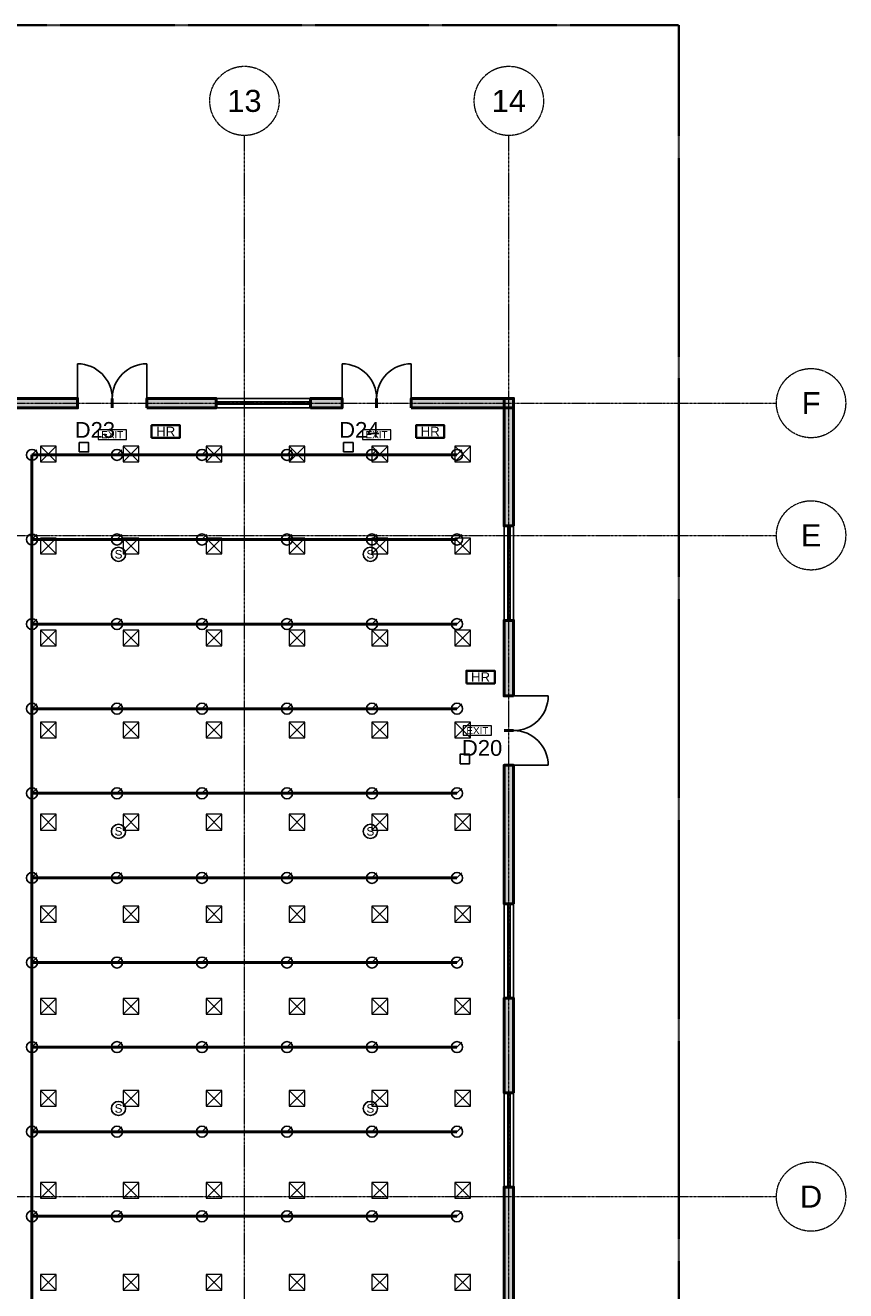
# Model space of a CAD drawing. Header units: millimetres. Extents: x -5300 to 125300, y -375 to 90375.
# Tile 10 of 10: x 99239 to 125300, y 49812 to 90000. Entities that reach past the tile are written whole.
import ezdxf
from ezdxf.enums import TextEntityAlignment as Align

# ---------------------------------------------------------------- set-up
doc = ezdxf.new("R2010")
doc.units = ezdxf.units.MM
doc.linetypes.add('CENTER', pattern=[5.08, 3.175, -0.635, 0.635, -0.635])
doc.linetypes.add('PHANTOM', pattern=[6.35, 3.175, -0.635, 0.635, -0.635, 0.635, -0.635])
for name, color, linetype, lineweight in [('A-ANNO-SYMB', 2, 'Continuous', 18), ('A-AREA-IDEN', 2, 'Continuous', 18), ('A-DOOR', 3, 'Continuous', 25), ('A-GLAZ', 5, 'Continuous', 25), ('A-GRID', 1, 'CENTER', 13), ('A-WALL', 7, 'Continuous', 50), ('A-WALL-PATT', 8, 'Continuous', 9), ('C-PROP-LINE', 1, 'PHANTOM', 35), ('E-ANNO-TEXT', 52, 'Continuous', 18), ('E-FALM', 230, 'Continuous', 25), ('E-LITE-EMER', 40, 'Continuous', 18), ('FP-ANNO-TEXT', 14, 'Continuous', 18), ('FP-HOSE', 20, 'Continuous', 35), ('FP-SPRK-HEAD', 1, 'Continuous', 25), ('FP-SPRK-PIPE', 12, 'Continuous', 50), ('M-HVAC-SCD', 4, 'Continuous', 18)]:
    doc.layers.add(name, color=color, linetype=linetype, lineweight=lineweight)
doc.styles.add('BS-ARIAL', font='arial.ttf')

msp = doc.modelspace()

# ---------------------------------------------------------------- hatches: boundary and pattern name
at = {"layer": 'A-WALL-PATT'}
for points in [[(91900, 77850), (100900, 77850), (100900, 78150), (91900, 78150)], [(103100, 77850), (105300, 77850), (105300, 78150), (103100, 78150)], [(108300, 77850), (109300, 77850), (109300, 78150), (108300, 78150)], [(111500, 77850), (114750, 77850), (114750, 78150), (111500, 78150)], [(114750, 74100), (114750, 78150), (114450, 78150), (114450, 74100)], [(114750, 68700), (114750, 71100), (114450, 71100), (114450, 68700)], [(114750, 62100), (114750, 66500), (114450, 66500), (114450, 62100)], [(114750, 56100), (114750, 59100), (114450, 59100), (114450, 56100)], [(114750, 47900), (114750, 53100), (114450, 53100), (114450, 47900)]]:
    msp.add_hatch(color=256, dxfattribs=at).paths.add_polyline_path(points)

# ---------------------------------------------------------------- linework, layer by layer
at = {"layer": 'A-DOOR'}
for p, q in [((100900, 78150), (100900, 79250)), ((103100, 78150), (103100, 79250)), ((109300, 78150), (109300, 79250)), ((111500, 78150), (111500, 79250)), ((114750, 68700), (115850, 68700)), ((114750, 66500), (115850, 66500))]:
    msp.add_line(p, q, dxfattribs=at)
for centre, start, end in [((100900, 78150), 0, 90), ((103100, 78150), 90, 180), ((109300, 78150), 0, 90), ((111500, 78150), 90, 180), ((114750, 68700), -90, 0), ((114750, 66500), 0, 90)]:
    msp.add_arc(centre, 1100, start, end, dxfattribs=at)
at = {"layer": 'A-GLAZ'}
for p, q in [((105300, 78150), (108300, 78150)), ((105300, 78037.5), (108300, 78037.5)), ((105300, 77962.5), (108300, 77962.5)), ((105300, 77850), (108300, 77850)), ((114450, 71100), (114450, 74100)), ((114562.5, 71100), (114562.5, 74100)), ((114637.5, 71100), (114637.5, 74100)), ((114750, 71100), (114750, 74100)), ((114450, 59100), (114450, 62100)), ((114562.5, 59100), (114562.5, 62100)), ((114637.5, 59100), (114637.5, 62100)), ((114750, 59100), (114750, 62100)), ((114450, 53100), (114450, 56100)), ((114562.5, 53100), (114562.5, 56100)), ((114637.5, 53100), (114637.5, 56100)), ((114750, 53100), (114750, 56100))]:
    msp.add_line(p, q, dxfattribs=at)
at = {"layer": 'A-GRID'}
for p, q in [((106200, 7100), (106200, 86500)), ((114600, 7100), (114600, 86500)), ((-3100, 78000), (123100, 78000)), ((-3100, 73800), (123100, 73800)), ((-3100, 52800), (123100, 52800))]:
    msp.add_line(p, q, dxfattribs=at)
for centre in [(106200, 87600), (114600, 87600), (124200, 78000), (124200, 73800), (124200, 52800)]:
    msp.add_circle(centre, 1100, dxfattribs=at)
at = {"layer": 'A-WALL'}
for p, q in [((100900, 77850), (100900, 78150)), ((102000, 77850), (102000, 78150)), ((102000, 77850), (102000, 78150)), ((103100, 77850), (103100, 78150)), ((105300, 77850), (105300, 78150)), ((108300, 77850), (108300, 78150)), ((109300, 77850), (109300, 78150)), ((110400, 77850), (110400, 78150)), ((110400, 77850), (110400, 78150)), ((111500, 77850), (111500, 78150)), ((114750, 74100), (114450, 74100)), ((114750, 71100), (114450, 71100)), ((114750, 68700), (114450, 68700)), ((114750, 67600), (114450, 67600)), ((114750, 67600), (114450, 67600)), ((114750, 66500), (114450, 66500)), ((114750, 62100), (114450, 62100)), ((114750, 59100), (114450, 59100)), ((114750, 56100), (114450, 56100)), ((114750, 53100), (114450, 53100))]:
    msp.add_line(p, q, dxfattribs=at)
for points in [[(91900, 77850), (100900, 77850), (100900, 78150), (91900, 78150)], [(103100, 77850), (105300, 77850), (105300, 78150), (103100, 78150)], [(108300, 77850), (109300, 77850), (109300, 78150), (108300, 78150)], [(111500, 77850), (114750, 77850), (114750, 78150), (111500, 78150)], [(114750, 74100), (114750, 78150), (114450, 78150), (114450, 74100)], [(114750, 68700), (114750, 71100), (114450, 71100), (114450, 68700)], [(114750, 62100), (114750, 66500), (114450, 66500), (114450, 62100)], [(114750, 56100), (114750, 59100), (114450, 59100), (114450, 56100)], [(114750, 47900), (114750, 53100), (114450, 53100), (114450, 47900)]]:
    msp.add_lwpolyline(points, close=True, dxfattribs=at)
at = {"layer": 'C-PROP-LINE'}
msp.add_lwpolyline([(0, 0), (120000, 0), (120000, 90000), (0, 90000)], close=True, dxfattribs=at)
at = {"layer": 'E-FALM'}
for points in [[(100950, 76450), (101250, 76450), (101250, 76750), (100950, 76750)], [(109350, 76450), (109650, 76450), (109650, 76750), (109350, 76750)], [(113050, 66550), (113350, 66550), (113350, 66850), (113050, 66850)]]:
    msp.add_lwpolyline(points, close=True, dxfattribs=at)
for centre in [(102200, 73200), (110200, 73200), (102200, 64400), (110200, 64400), (102200, 55600), (110200, 55600)]:
    msp.add_circle(centre, 225, dxfattribs=at)
at = {"layer": 'E-LITE-EMER'}
for points in [[(101550, 76850), (102450, 76850), (102450, 77150), (101550, 77150)], [(109950, 76850), (110850, 76850), (110850, 77150), (109950, 77150)], [(113150, 67450), (114050, 67450), (114050, 67750), (113150, 67750)]]:
    msp.add_lwpolyline(points, close=True, dxfattribs=at)
at = {"layer": 'FP-HOSE'}
for points in [[(103250, 76900), (104150, 76900), (104150, 77300), (103250, 77300)], [(111650, 76900), (112550, 76900), (112550, 77300), (111650, 77300)], [(113250, 69100), (114150, 69100), (114150, 69500), (113250, 69500)]]:
    msp.add_lwpolyline(points, close=True, dxfattribs=at)
at = {"layer": 'FP-SPRK-HEAD'}
for p, q in [((99450, 76356.5), (99607.5, 76514)), ((102150, 76356.5), (102307.5, 76514)), ((104850, 76356.5), (105007.5, 76514)), ((107550, 76356.5), (107707.5, 76514)), ((110250, 76356.5), (110407.5, 76514)), ((112950, 76356.5), (113107.5, 76514)), ((99450, 73669.6), (99607.5, 73827.1)), ((102150, 73669.6), (102307.5, 73827.1)), ((104850, 73669.6), (105007.5, 73827.1)), ((107550, 73669.6), (107707.5, 73827.1)), ((110250, 73669.6), (110407.5, 73827.1)), ((112950, 73669.6), (113107.5, 73827.1)), ((99450, 70982.6), (99607.5, 71140.1)), ((102150, 70982.6), (102307.5, 71140.1)), ((104850, 70982.6), (105007.5, 71140.1)), ((107550, 70982.6), (107707.5, 71140.1)), ((110250, 70982.6), (110407.5, 71140.1)), ((112950, 70982.6), (113107.5, 71140.1)), ((99450, 68295.7), (99607.5, 68453.2)), ((102150, 68295.7), (102307.5, 68453.2)), ((104850, 68295.7), (105007.5, 68453.2)), ((107550, 68295.7), (107707.5, 68453.2)), ((110250, 68295.7), (110407.5, 68453.2)), ((112950, 68295.7), (113107.5, 68453.2)), ((99450, 65608.7), (99607.5, 65766.2)), ((102150, 65608.7), (102307.5, 65766.2)), ((104850, 65608.7), (105007.5, 65766.2)), ((107550, 65608.7), (107707.5, 65766.2)), ((110250, 65608.7), (110407.5, 65766.2)), ((112950, 65608.7), (113107.5, 65766.2)), ((99450, 62921.7), (99607.5, 63079.2)), ((102150, 62921.7), (102307.5, 63079.2)), ((104850, 62921.7), (105007.5, 63079.2)), ((107550, 62921.7), (107707.5, 63079.2)), ((110250, 62921.7), (110407.5, 63079.2)), ((112950, 62921.7), (113107.5, 63079.2)), ((99450, 60234.8), (99607.5, 60392.3)), ((102150, 60234.8), (102307.5, 60392.3)), ((104850, 60234.8), (105007.5, 60392.3)), ((107550, 60234.8), (107707.5, 60392.3)), ((110250, 60234.8), (110407.5, 60392.3)), ((112950, 60234.8), (113107.5, 60392.3)), ((99450, 57547.8), (99607.5, 57705.3)), ((102150, 57547.8), (102307.5, 57705.3)), ((104850, 57547.8), (105007.5, 57705.3)), ((107550, 57547.8), (107707.5, 57705.3)), ((110250, 57547.8), (110407.5, 57705.3)), ((112950, 57547.8), (113107.5, 57705.3)), ((99450, 54860.9), (99607.5, 55018.4)), ((102150, 54860.9), (102307.5, 55018.4)), ((104850, 54860.9), (105007.5, 55018.4)), ((107550, 54860.9), (107707.5, 55018.4)), ((110250, 54860.9), (110407.5, 55018.4)), ((112950, 54860.9), (113107.5, 55018.4)), ((99450, 52173.9), (99607.5, 52331.4)), ((102150, 52173.9), (102307.5, 52331.4)), ((104850, 52173.9), (105007.5, 52331.4)), ((107550, 52173.9), (107707.5, 52331.4)), ((110250, 52173.9), (110407.5, 52331.4)), ((112950, 52173.9), (113107.5, 52331.4))]:
    msp.add_line(p, q, dxfattribs=at)
for centre in [(99450, 76356.5), (102150, 76356.5), (104850, 76356.5), (107550, 76356.5), (110250, 76356.5), (112950, 76356.5), (99450, 73669.6), (102150, 73669.6), (104850, 73669.6), (107550, 73669.6), (110250, 73669.6), (112950, 73669.6), (99450, 70982.6), (102150, 70982.6), (104850, 70982.6), (107550, 70982.6), (110250, 70982.6), (112950, 70982.6), (99450, 68295.7), (102150, 68295.7), (104850, 68295.7), (107550, 68295.7), (110250, 68295.7), (112950, 68295.7), (99450, 65608.7), (102150, 65608.7), (104850, 65608.7), (107550, 65608.7), (110250, 65608.7), (112950, 65608.7), (99450, 62921.7), (102150, 62921.7), (104850, 62921.7), (107550, 62921.7), (110250, 62921.7), (112950, 62921.7), (99450, 60234.8), (102150, 60234.8), (104850, 60234.8), (107550, 60234.8), (110250, 60234.8), (112950, 60234.8), (99450, 57547.8), (102150, 57547.8), (104850, 57547.8), (107550, 57547.8), (110250, 57547.8), (112950, 57547.8), (99450, 54860.9), (102150, 54860.9), (104850, 54860.9), (107550, 54860.9), (110250, 54860.9), (112950, 54860.9), (99450, 52173.9), (102150, 52173.9), (104850, 52173.9), (107550, 52173.9), (110250, 52173.9), (112950, 52173.9)]:
    msp.add_circle(centre, 175, dxfattribs=at)
at = {"layer": 'FP-SPRK-PIPE'}
for p, q in [((99450, 76356.5), (102150, 76356.5)), ((99450, 73669.6), (99450, 76356.5)), ((102150, 76356.5), (104850, 76356.5)), ((104850, 76356.5), (107550, 76356.5)), ((107550, 76356.5), (110250, 76356.5)), ((110250, 76356.5), (112950, 76356.5)), ((99450, 73669.6), (102150, 73669.6)), ((99450, 70982.6), (99450, 73669.6)), ((102150, 73669.6), (104850, 73669.6)), ((104850, 73669.6), (107550, 73669.6)), ((107550, 73669.6), (110250, 73669.6)), ((110250, 73669.6), (112950, 73669.6)), ((99450, 70982.6), (102150, 70982.6)), ((99450, 68295.7), (99450, 70982.6)), ((102150, 70982.6), (104850, 70982.6)), ((104850, 70982.6), (107550, 70982.6)), ((107550, 70982.6), (110250, 70982.6)), ((110250, 70982.6), (112950, 70982.6)), ((99450, 68295.7), (102150, 68295.7)), ((99450, 65608.7), (99450, 68295.7)), ((102150, 68295.7), (104850, 68295.7)), ((104850, 68295.7), (107550, 68295.7)), ((107550, 68295.7), (110250, 68295.7)), ((110250, 68295.7), (112950, 68295.7)), ((99450, 65608.7), (102150, 65608.7)), ((99450, 62921.7), (99450, 65608.7)), ((102150, 65608.7), (104850, 65608.7)), ((104850, 65608.7), (107550, 65608.7)), ((107550, 65608.7), (110250, 65608.7)), ((110250, 65608.7), (112950, 65608.7)), ((99450, 62921.7), (102150, 62921.7)), ((99450, 60234.8), (99450, 62921.7)), ((102150, 62921.7), (104850, 62921.7)), ((104850, 62921.7), (107550, 62921.7)), ((107550, 62921.7), (110250, 62921.7)), ((110250, 62921.7), (112950, 62921.7)), ((99450, 60234.8), (102150, 60234.8)), ((99450, 57547.8), (99450, 60234.8)), ((102150, 60234.8), (104850, 60234.8)), ((104850, 60234.8), (107550, 60234.8)), ((107550, 60234.8), (110250, 60234.8)), ((110250, 60234.8), (112950, 60234.8)), ((99450, 57547.8), (102150, 57547.8)), ((99450, 54860.9), (99450, 57547.8)), ((102150, 57547.8), (104850, 57547.8)), ((104850, 57547.8), (107550, 57547.8)), ((107550, 57547.8), (110250, 57547.8)), ((110250, 57547.8), (112950, 57547.8)), ((99450, 54860.9), (102150, 54860.9)), ((99450, 52173.9), (99450, 54860.9)), ((102150, 54860.9), (104850, 54860.9)), ((104850, 54860.9), (107550, 54860.9)), ((107550, 54860.9), (110250, 54860.9)), ((110250, 54860.9), (112950, 54860.9)), ((99450, 52173.9), (102150, 52173.9)), ((99450, 49487), (99450, 52173.9)), ((102150, 52173.9), (104850, 52173.9)), ((104850, 52173.9), (107550, 52173.9)), ((107550, 52173.9), (110250, 52173.9)), ((110250, 52173.9), (112950, 52173.9))]:
    msp.add_line(p, q, dxfattribs=at)
at = {"layer": 'M-HVAC-SCD'}
for p, q in [((99716.7, 76138.1), (100216.7, 76638.1)), ((99716.7, 76638.1), (100216.7, 76138.1)), ((102350, 76138.1), (102850, 76638.1)), ((102350, 76638.1), (102850, 76138.1)), ((104983.3, 76138.1), (105483.3, 76638.1)), ((104983.3, 76638.1), (105483.3, 76138.1)), ((107616.7, 76138.1), (108116.7, 76638.1)), ((107616.7, 76638.1), (108116.7, 76138.1)), ((110250, 76138.1), (110750, 76638.1)), ((110250, 76638.1), (110750, 76138.1)), ((112883.3, 76138.1), (113383.3, 76638.1)), ((112883.3, 76638.1), (113383.3, 76138.1)), ((99716.7, 73214.3), (100216.7, 73714.3)), ((99716.7, 73714.3), (100216.7, 73214.3)), ((102350, 73214.3), (102850, 73714.3)), ((102350, 73714.3), (102850, 73214.3)), ((104983.3, 73214.3), (105483.3, 73714.3)), ((104983.3, 73714.3), (105483.3, 73214.3)), ((107616.7, 73214.3), (108116.7, 73714.3)), ((107616.7, 73714.3), (108116.7, 73214.3)), ((110250, 73214.3), (110750, 73714.3)), ((110250, 73714.3), (110750, 73214.3)), ((112883.3, 73214.3), (113383.3, 73714.3)), ((112883.3, 73714.3), (113383.3, 73214.3)), ((99716.7, 70290.5), (100216.7, 70790.5)), ((99716.7, 70790.5), (100216.7, 70290.5)), ((102350, 70290.5), (102850, 70790.5)), ((102350, 70790.5), (102850, 70290.5)), ((104983.3, 70290.5), (105483.3, 70790.5)), ((104983.3, 70790.5), (105483.3, 70290.5)), ((107616.7, 70290.5), (108116.7, 70790.5)), ((107616.7, 70790.5), (108116.7, 70290.5)), ((110250, 70290.5), (110750, 70790.5)), ((110250, 70790.5), (110750, 70290.5)), ((112883.3, 70290.5), (113383.3, 70790.5)), ((112883.3, 70790.5), (113383.3, 70290.5)), ((99716.7, 67366.7), (100216.7, 67866.7)), ((99716.7, 67866.7), (100216.7, 67366.7)), ((102350, 67366.7), (102850, 67866.7)), ((102350, 67866.7), (102850, 67366.7)), ((104983.3, 67366.7), (105483.3, 67866.7)), ((104983.3, 67866.7), (105483.3, 67366.7)), ((107616.7, 67366.7), (108116.7, 67866.7)), ((107616.7, 67866.7), (108116.7, 67366.7)), ((110250, 67366.7), (110750, 67866.7)), ((110250, 67866.7), (110750, 67366.7)), ((112883.3, 67366.7), (113383.3, 67866.7)), ((112883.3, 67866.7), (113383.3, 67366.7)), ((99716.7, 64442.9), (100216.7, 64942.9)), ((99716.7, 64942.9), (100216.7, 64442.9)), ((102350, 64442.9), (102850, 64942.9)), ((102350, 64942.9), (102850, 64442.9)), ((104983.3, 64442.9), (105483.3, 64942.9)), ((104983.3, 64942.9), (105483.3, 64442.9)), ((107616.7, 64442.9), (108116.7, 64942.9)), ((107616.7, 64942.9), (108116.7, 64442.9)), ((110250, 64442.9), (110750, 64942.9)), ((110250, 64942.9), (110750, 64442.9)), ((112883.3, 64442.9), (113383.3, 64942.9)), ((112883.3, 64942.9), (113383.3, 64442.9)), ((99716.7, 61519), (100216.7, 62019)), ((99716.7, 62019), (100216.7, 61519)), ((102350, 61519), (102850, 62019)), ((102350, 62019), (102850, 61519)), ((104983.3, 61519), (105483.3, 62019)), ((104983.3, 62019), (105483.3, 61519)), ((107616.7, 61519), (108116.7, 62019)), ((107616.7, 62019), (108116.7, 61519)), ((110250, 61519), (110750, 62019)), ((110250, 62019), (110750, 61519)), ((112883.3, 61519), (113383.3, 62019)), ((112883.3, 62019), (113383.3, 61519)), ((99716.7, 58595.2), (100216.7, 59095.2)), ((99716.7, 59095.2), (100216.7, 58595.2)), ((102350, 58595.2), (102850, 59095.2)), ((102350, 59095.2), (102850, 58595.2)), ((104983.3, 58595.2), (105483.3, 59095.2)), ((104983.3, 59095.2), (105483.3, 58595.2)), ((107616.7, 58595.2), (108116.7, 59095.2)), ((107616.7, 59095.2), (108116.7, 58595.2)), ((110250, 58595.2), (110750, 59095.2)), ((110250, 59095.2), (110750, 58595.2)), ((112883.3, 58595.2), (113383.3, 59095.2)), ((112883.3, 59095.2), (113383.3, 58595.2)), ((99716.7, 55671.4), (100216.7, 56171.4)), ((99716.7, 56171.4), (100216.7, 55671.4)), ((102350, 55671.4), (102850, 56171.4)), ((102350, 56171.4), (102850, 55671.4)), ((104983.3, 55671.4), (105483.3, 56171.4)), ((104983.3, 56171.4), (105483.3, 55671.4)), ((107616.7, 55671.4), (108116.7, 56171.4)), ((107616.7, 56171.4), (108116.7, 55671.4)), ((110250, 55671.4), (110750, 56171.4)), ((110250, 56171.4), (110750, 55671.4)), ((112883.3, 55671.4), (113383.3, 56171.4)), ((112883.3, 56171.4), (113383.3, 55671.4)), ((99716.7, 52747.6), (100216.7, 53247.6)), ((99716.7, 53247.6), (100216.7, 52747.6)), ((102350, 52747.6), (102850, 53247.6)), ((102350, 53247.6), (102850, 52747.6)), ((104983.3, 52747.6), (105483.3, 53247.6)), ((104983.3, 53247.6), (105483.3, 52747.6)), ((107616.7, 52747.6), (108116.7, 53247.6)), ((107616.7, 53247.6), (108116.7, 52747.6)), ((110250, 52747.6), (110750, 53247.6)), ((110250, 53247.6), (110750, 52747.6)), ((112883.3, 52747.6), (113383.3, 53247.6)), ((112883.3, 53247.6), (113383.3, 52747.6)), ((99716.7, 49823.8), (100216.7, 50323.8)), ((99716.7, 50323.8), (100216.7, 49823.8)), ((102350, 49823.8), (102850, 50323.8)), ((102350, 50323.8), (102850, 49823.8)), ((104983.3, 49823.8), (105483.3, 50323.8)), ((104983.3, 50323.8), (105483.3, 49823.8)), ((107616.7, 49823.8), (108116.7, 50323.8)), ((107616.7, 50323.8), (108116.7, 49823.8)), ((110250, 49823.8), (110750, 50323.8)), ((110250, 50323.8), (110750, 49823.8)), ((112883.3, 49823.8), (113383.3, 50323.8)), ((112883.3, 50323.8), (113383.3, 49823.8))]:
    msp.add_line(p, q, dxfattribs=at)
for points in [[(99716.7, 76138.1), (100216.7, 76138.1), (100216.7, 76638.1), (99716.7, 76638.1)], [(102350, 76138.1), (102850, 76138.1), (102850, 76638.1), (102350, 76638.1)], [(104983.3, 76138.1), (105483.3, 76138.1), (105483.3, 76638.1), (104983.3, 76638.1)], [(107616.7, 76138.1), (108116.7, 76138.1), (108116.7, 76638.1), (107616.7, 76638.1)], [(110250, 76138.1), (110750, 76138.1), (110750, 76638.1), (110250, 76638.1)], [(112883.3, 76138.1), (113383.3, 76138.1), (113383.3, 76638.1), (112883.3, 76638.1)], [(99716.7, 73214.3), (100216.7, 73214.3), (100216.7, 73714.3), (99716.7, 73714.3)], [(102350, 73214.3), (102850, 73214.3), (102850, 73714.3), (102350, 73714.3)], [(104983.3, 73214.3), (105483.3, 73214.3), (105483.3, 73714.3), (104983.3, 73714.3)], [(107616.7, 73214.3), (108116.7, 73214.3), (108116.7, 73714.3), (107616.7, 73714.3)], [(110250, 73214.3), (110750, 73214.3), (110750, 73714.3), (110250, 73714.3)], [(112883.3, 73214.3), (113383.3, 73214.3), (113383.3, 73714.3), (112883.3, 73714.3)], [(99716.7, 70290.5), (100216.7, 70290.5), (100216.7, 70790.5), (99716.7, 70790.5)], [(102350, 70290.5), (102850, 70290.5), (102850, 70790.5), (102350, 70790.5)], [(104983.3, 70290.5), (105483.3, 70290.5), (105483.3, 70790.5), (104983.3, 70790.5)], [(107616.7, 70290.5), (108116.7, 70290.5), (108116.7, 70790.5), (107616.7, 70790.5)], [(110250, 70290.5), (110750, 70290.5), (110750, 70790.5), (110250, 70790.5)], [(112883.3, 70290.5), (113383.3, 70290.5), (113383.3, 70790.5), (112883.3, 70790.5)], [(99716.7, 67366.7), (100216.7, 67366.7), (100216.7, 67866.7), (99716.7, 67866.7)], [(102350, 67366.7), (102850, 67366.7), (102850, 67866.7), (102350, 67866.7)], [(104983.3, 67366.7), (105483.3, 67366.7), (105483.3, 67866.7), (104983.3, 67866.7)], [(107616.7, 67366.7), (108116.7, 67366.7), (108116.7, 67866.7), (107616.7, 67866.7)], [(110250, 67366.7), (110750, 67366.7), (110750, 67866.7), (110250, 67866.7)], [(112883.3, 67366.7), (113383.3, 67366.7), (113383.3, 67866.7), (112883.3, 67866.7)], [(99716.7, 64442.9), (100216.7, 64442.9), (100216.7, 64942.9), (99716.7, 64942.9)], [(102350, 64442.9), (102850, 64442.9), (102850, 64942.9), (102350, 64942.9)], [(104983.3, 64442.9), (105483.3, 64442.9), (105483.3, 64942.9), (104983.3, 64942.9)], [(107616.7, 64442.9), (108116.7, 64442.9), (108116.7, 64942.9), (107616.7, 64942.9)], [(110250, 64442.9), (110750, 64442.9), (110750, 64942.9), (110250, 64942.9)], [(112883.3, 64442.9), (113383.3, 64442.9), (113383.3, 64942.9), (112883.3, 64942.9)], [(99716.7, 61519), (100216.7, 61519), (100216.7, 62019), (99716.7, 62019)], [(102350, 61519), (102850, 61519), (102850, 62019), (102350, 62019)], [(104983.3, 61519), (105483.3, 61519), (105483.3, 62019), (104983.3, 62019)], [(107616.7, 61519), (108116.7, 61519), (108116.7, 62019), (107616.7, 62019)], [(110250, 61519), (110750, 61519), (110750, 62019), (110250, 62019)], [(112883.3, 61519), (113383.3, 61519), (113383.3, 62019), (112883.3, 62019)], [(99716.7, 58595.2), (100216.7, 58595.2), (100216.7, 59095.2), (99716.7, 59095.2)], [(102350, 58595.2), (102850, 58595.2), (102850, 59095.2), (102350, 59095.2)], [(104983.3, 58595.2), (105483.3, 58595.2), (105483.3, 59095.2), (104983.3, 59095.2)], [(107616.7, 58595.2), (108116.7, 58595.2), (108116.7, 59095.2), (107616.7, 59095.2)], [(110250, 58595.2), (110750, 58595.2), (110750, 59095.2), (110250, 59095.2)], [(112883.3, 58595.2), (113383.3, 58595.2), (113383.3, 59095.2), (112883.3, 59095.2)], [(99716.7, 55671.4), (100216.7, 55671.4), (100216.7, 56171.4), (99716.7, 56171.4)], [(102350, 55671.4), (102850, 55671.4), (102850, 56171.4), (102350, 56171.4)], [(104983.3, 55671.4), (105483.3, 55671.4), (105483.3, 56171.4), (104983.3, 56171.4)], [(107616.7, 55671.4), (108116.7, 55671.4), (108116.7, 56171.4), (107616.7, 56171.4)], [(110250, 55671.4), (110750, 55671.4), (110750, 56171.4), (110250, 56171.4)], [(112883.3, 55671.4), (113383.3, 55671.4), (113383.3, 56171.4), (112883.3, 56171.4)], [(99716.7, 52747.6), (100216.7, 52747.6), (100216.7, 53247.6), (99716.7, 53247.6)], [(102350, 52747.6), (102850, 52747.6), (102850, 53247.6), (102350, 53247.6)], [(104983.3, 52747.6), (105483.3, 52747.6), (105483.3, 53247.6), (104983.3, 53247.6)], [(107616.7, 52747.6), (108116.7, 52747.6), (108116.7, 53247.6), (107616.7, 53247.6)], [(110250, 52747.6), (110750, 52747.6), (110750, 53247.6), (110250, 53247.6)], [(112883.3, 52747.6), (113383.3, 52747.6), (113383.3, 53247.6), (112883.3, 53247.6)], [(99716.7, 49823.8), (100216.7, 49823.8), (100216.7, 50323.8), (99716.7, 50323.8)], [(102350, 49823.8), (102850, 49823.8), (102850, 50323.8), (102350, 50323.8)], [(104983.3, 49823.8), (105483.3, 49823.8), (105483.3, 50323.8), (104983.3, 50323.8)], [(107616.7, 49823.8), (108116.7, 49823.8), (108116.7, 50323.8), (107616.7, 50323.8)], [(110250, 49823.8), (110750, 49823.8), (110750, 50323.8), (110250, 50323.8)], [(112883.3, 49823.8), (113383.3, 49823.8), (113383.3, 50323.8), (112883.3, 50323.8)]]:
    msp.add_lwpolyline(points, close=True, dxfattribs=at)

# ---------------------------------------------------------------- texts
at = {"layer": 'A-ANNO-SYMB', "style": 'BS-ARIAL'}
for s, p in [('D23', (101450, 77150)), ('D24', (109850, 77150)), ('D20', (113750, 67050))]:
    msp.add_text(s, height=500, dxfattribs=at).set_placement(p, align=Align.MIDDLE_CENTER)
at = {"layer": 'A-AREA-IDEN', "insert": (95100, 65400), "char_height": 600, "attachment_point": 5, "style": 'BS-ARIAL'}
msp.add_mtext('MECH RISER 2\\Pميكانيكا مجرى\\P42.00 m²', dxfattribs=at)
at = {"layer": 'A-GRID', "style": 'BS-ARIAL'}
for s, p in [('13', (106200, 87600)), ('14', (114600, 87600)), ('F', (124200, 78000)), ('E', (124200, 73800)), ('D', (124200, 52800))]:
    msp.add_text(s, height=700, dxfattribs=at).set_placement(p, align=Align.MIDDLE_CENTER)
at = {"layer": 'E-ANNO-TEXT', "style": 'BS-ARIAL'}
for p in [(102000, 77000), (110400, 77000), (113600, 67600)]:
    msp.add_text('EXIT', height=225, dxfattribs=at).set_placement(p, align=Align.MIDDLE_CENTER)
at = {"layer": 'E-FALM', "style": 'BS-ARIAL'}
for p in [(102200, 73200), (110200, 73200), (102200, 64400), (110200, 64400), (102200, 55600), (110200, 55600)]:
    msp.add_text('S', height=270, dxfattribs=at).set_placement(p, align=Align.MIDDLE_CENTER)
at = {"layer": 'FP-ANNO-TEXT', "style": 'BS-ARIAL'}
for p in [(103700, 77100), (112100, 77100), (113700, 69300)]:
    msp.add_text('HR', height=300, dxfattribs=at).set_placement(p, align=Align.MIDDLE_CENTER)

doc.saveas('drawing.dxf')
